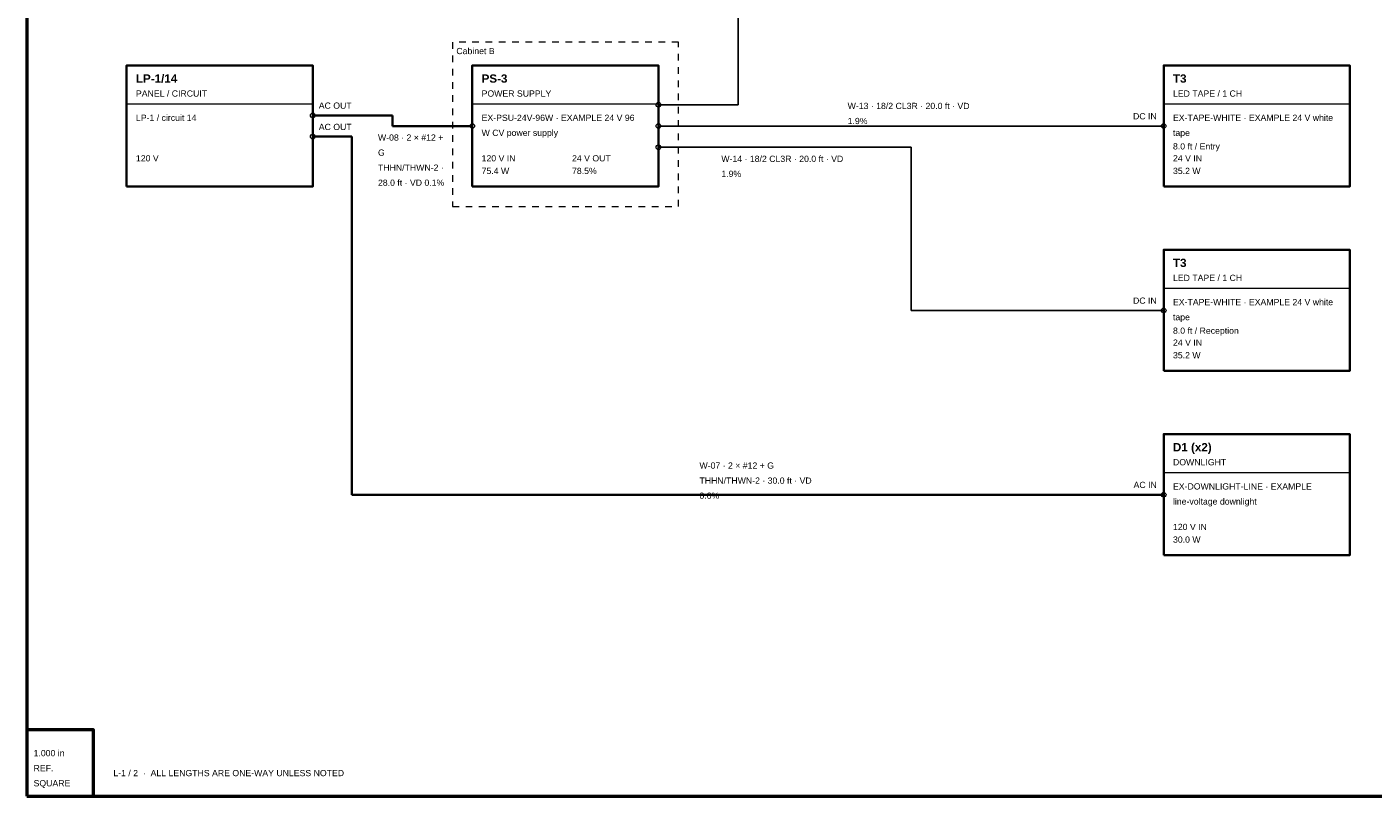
# Model space of a CAD drawing. Header units: inches. Extents: x 0.5 to 35.5, y 0.5 to 23.5.
# Tile 1 of 7: x 0.5 to 20.8, y 0.5 to 12.1. Entities that reach past the tile are written whole.
import ezdxf

# ---------------------------------------------------------------- set-up
doc = ezdxf.new("R2010")
doc.units = ezdxf.units.IN
doc.header["$MEASUREMENT"] = 0
doc.linetypes.add('DASHED2', pattern=[0.09375, 0.0625, -0.03125])
for name, color, linetype, lineweight in [('E-ANNO-ENCL', 8, 'DASHED2', 18), ('E-ANNO-TAGS', 7, 'Continuous', 18), ('E-ANNO-TEXT', 7, 'Continuous', 18), ('E-ANNO-TTLB', 7, 'Continuous', 50), ('E-LITE-FIXT', 7, 'Continuous', 35), ('E-LITE-WIRE-CL2', 94, 'Continuous', 25), ('E-POWR-EQPM', 7, 'Continuous', 35), ('E-POWR-WIRE-LV', 30, 'Continuous', 35)]:
    doc.layers.add(name, color=color, linetype=linetype, lineweight=lineweight)
doc.styles.add('BOLD', font='arialbd.ttf')
doc.styles.add('MAIN', font='arial.ttf')

# ---------------------------------------------------------------- blocks, each defined once
blk = doc.blocks.new('panel')
at = {"layer": 'E-POWR-EQPM', "lineweight": 18}
blk.add_line((0, 1.245), (2.8, 1.245), dxfattribs=at)
at = {"layer": 'E-POWR-EQPM', "lineweight": 35}
blk.add_lwpolyline([(0, 0), (2.8, 0), (2.8, 1.825), (0, 1.825)], close=True, dxfattribs=at)
at = {"layer": 'E-ANNO-TAGS'}
for tag, p, height, style in [('TAG', (0.14, 1.565), 0.125, 'BOLD'), ('DMX_ADDR', (0.14, 0.56), 0.0938, 'MAIN'), ('VIN', (0.14, 0.38), 0.0938, 'MAIN'), ('VOUT', (1.5, 0.38), 0.0938, 'MAIN'), ('WATTS', (0.14, 0.19), 0.0938, 'MAIN'), ('LOAD_PCT', (1.5, 0.19), 0.0938, 'MAIN')]:
    blk.add_attdef(tag, p, '', height=height, dxfattribs=dict(at, style=style))
at = {"layer": 'E-ANNO-TAGS', "style": 'MAIN', "flags": 1}
for tag, p in [('MODEL', (0.14, 0.99)), ('LOCATION', (0.14, 0.56))]:
    blk.add_attdef(tag, p, '', height=0.0938, dxfattribs=at)
at = {"layer": 'E-POWR-EQPM', "style": 'MAIN'}
blk.add_text('PANEL / CIRCUIT', height=0.09375, dxfattribs=at).set_placement((0.14, 1.355))
blk = doc.blocks.new('psu')
at = {"layer": 'E-POWR-EQPM', "lineweight": 18}
blk.add_line((0, 1.245), (2.8, 1.245), dxfattribs=at)
at = {"layer": 'E-POWR-EQPM', "lineweight": 35}
blk.add_lwpolyline([(0, 0), (2.8, 0), (2.8, 1.825), (0, 1.825)], close=True, dxfattribs=at)
at = {"layer": 'E-ANNO-TAGS'}
for tag, p, height, style in [('TAG', (0.14, 1.565), 0.125, 'BOLD'), ('DMX_ADDR', (0.14, 0.56), 0.0938, 'MAIN'), ('VIN', (0.14, 0.38), 0.0938, 'MAIN'), ('VOUT', (1.5, 0.38), 0.0938, 'MAIN'), ('WATTS', (0.14, 0.19), 0.0938, 'MAIN'), ('LOAD_PCT', (1.5, 0.19), 0.0938, 'MAIN')]:
    blk.add_attdef(tag, p, '', height=height, dxfattribs=dict(at, style=style))
at = {"layer": 'E-ANNO-TAGS', "style": 'MAIN', "flags": 1}
for tag, p in [('MODEL', (0.14, 0.99)), ('LOCATION', (0.14, 0.56))]:
    blk.add_attdef(tag, p, '', height=0.0938, dxfattribs=at)
at = {"layer": 'E-POWR-EQPM', "style": 'MAIN'}
blk.add_text('POWER SUPPLY', height=0.09375, dxfattribs=at).set_placement((0.14, 1.355))
blk = doc.blocks.new('led-tape-1ch')
at = {"layer": 'E-LITE-FIXT', "lineweight": 18}
blk.add_line((0, 1.245), (2.8, 1.245), dxfattribs=at)
at = {"layer": 'E-LITE-FIXT', "lineweight": 35}
blk.add_lwpolyline([(0, 0), (2.8, 0), (2.8, 1.825), (0, 1.825)], close=True, dxfattribs=at)
at = {"layer": 'E-ANNO-TAGS'}
for tag, p, height, style in [('TAG', (0.14, 1.565), 0.125, 'BOLD'), ('DMX_ADDR', (0.14, 0.56), 0.0938, 'MAIN'), ('VIN', (0.14, 0.38), 0.0938, 'MAIN'), ('VOUT', (1.5, 0.38), 0.0938, 'MAIN'), ('WATTS', (0.14, 0.19), 0.0938, 'MAIN'), ('LOAD_PCT', (1.5, 0.19), 0.0938, 'MAIN')]:
    blk.add_attdef(tag, p, '', height=height, dxfattribs=dict(at, style=style))
at = {"layer": 'E-ANNO-TAGS', "style": 'MAIN', "flags": 1}
for tag, p in [('MODEL', (0.14, 0.99)), ('LOCATION', (0.14, 0.56))]:
    blk.add_attdef(tag, p, '', height=0.0938, dxfattribs=at)
at = {"layer": 'E-LITE-FIXT', "style": 'MAIN'}
blk.add_text('LED TAPE / 1 CH', height=0.09375, dxfattribs=at).set_placement((0.14, 1.355))
blk = doc.blocks.new('downlight')
at = {"layer": 'E-LITE-FIXT', "lineweight": 18}
blk.add_line((0, 1.245), (2.8, 1.245), dxfattribs=at)
at = {"layer": 'E-LITE-FIXT', "lineweight": 35}
blk.add_lwpolyline([(0, 0), (2.8, 0), (2.8, 1.825), (0, 1.825)], close=True, dxfattribs=at)
at = {"layer": 'E-ANNO-TAGS'}
for tag, p, height, style in [('TAG', (0.14, 1.565), 0.125, 'BOLD'), ('DMX_ADDR', (0.14, 0.56), 0.0938, 'MAIN'), ('VIN', (0.14, 0.38), 0.0938, 'MAIN'), ('VOUT', (1.5, 0.38), 0.0938, 'MAIN'), ('WATTS', (0.14, 0.19), 0.0938, 'MAIN'), ('LOAD_PCT', (1.5, 0.19), 0.0938, 'MAIN')]:
    blk.add_attdef(tag, p, '', height=height, dxfattribs=dict(at, style=style))
at = {"layer": 'E-ANNO-TAGS', "style": 'MAIN', "flags": 1}
for tag, p in [('MODEL', (0.14, 0.99)), ('LOCATION', (0.14, 0.56))]:
    blk.add_attdef(tag, p, '', height=0.0938, dxfattribs=at)
at = {"layer": 'E-LITE-FIXT', "style": 'MAIN'}
blk.add_text('DOWNLIGHT', height=0.0938, dxfattribs=at).set_placement((0.14, 1.355))

msp = doc.modelspace()

# ---------------------------------------------------------------- linework, layer by layer
at = {"layer": 'E-ANNO-ENCL'}
msp.add_lwpolyline([(6.9, 9.375), (10.3, 9.375), (10.3, 11.85), (6.9, 11.85)], close=True, dxfattribs=at)
at = {"layer": 'E-ANNO-TTLB'}
for points in [[(0.5, 0.5), (35.5, 0.5), (35.5, 23.5), (0.5, 23.5)], [(0.5, 0.5), (1.5, 0.5), (1.5, 1.5), (0.5, 1.5)]]:
    msp.add_lwpolyline(points, close=True, dxfattribs=at)
at = {"layer": 'E-LITE-WIRE-CL2'}
for points in [[(11.2, 10.908), (11.2, 21.837)], [(10, 10.908), (11.2, 10.908)], [(10, 10.588), (17.6, 10.588)], [(10, 10.268), (13.8, 10.268)], [(13.8, 10.268), (13.8, 7.812)], [(13.8, 7.812), (17.6, 7.812)]]:
    msp.add_lwpolyline(points, dxfattribs=at)
at = {"layer": 'E-LITE-WIRE-CL2', "linetype": 'Continuous', "lineweight": 18}
for centre in [(10, 10.908), (10, 10.588), (17.6, 10.588), (10, 10.268), (17.6, 7.812)]:
    msp.add_circle(centre, 0.035, dxfattribs=at)
at = {"layer": 'E-POWR-WIRE-LV'}
for points in [[(4.8, 10.748), (6, 10.748)], [(6, 10.748), (6, 10.588)], [(6, 10.588), (7.2, 10.588)], [(4.8, 10.428), (5.39, 10.428)], [(5.39, 10.428), (5.39, 5.037)], [(5.39, 5.037), (17.6, 5.037)]]:
    msp.add_lwpolyline(points, dxfattribs=at)
at = {"layer": 'E-POWR-WIRE-LV', "linetype": 'Continuous', "lineweight": 18}
for centre in [(4.8, 10.748), (7.2, 10.588), (4.8, 10.428), (17.6, 5.037)]:
    msp.add_circle(centre, 0.035, dxfattribs=at)

# ---------------------------------------------------------------- block references
at = {"layer": 'E-LITE-FIXT'}
for name, p, values in [('led-tape-1ch', (17.6, 9.675), {'TAG': 'T3', 'VIN': '24 V IN', 'WATTS': '35.2 W'}), ('led-tape-1ch', (17.6, 6.9), {'TAG': 'T3', 'VIN': '24 V IN', 'WATTS': '35.2 W'}), ('downlight', (17.6, 4.125), {'TAG': 'D1 (x2)', 'VIN': '120 V IN', 'WATTS': '30.0 W'})]:
    msp.add_blockref(name, p, dxfattribs=at).add_auto_attribs(values)
at = {"layer": 'E-POWR-EQPM'}
for name, p, values in [('panel', (2, 9.675), {'TAG': 'LP-1/14', 'VIN': '120 V'}), ('psu', (7.2, 9.675), {'TAG': 'PS-3', 'VIN': '120 V IN', 'VOUT': '24 V OUT', 'WATTS': '75.4 W', 'LOAD_PCT': '78.5%'})]:
    msp.add_blockref(name, p, dxfattribs=at).add_auto_attribs(values)

# ---------------------------------------------------------------- texts
at = {"layer": 'E-ANNO-ENCL', "style": 'MAIN'}
msp.add_text('Cabinet B', height=0.0938, dxfattribs=at).set_placement((6.96, 11.67))
at = {"layer": 'E-ANNO-TAGS', "style": 'MAIN'}
for s, p in [('AC OUT', (4.89, 10.848)), ('DC IN', (17.139, 10.688)), ('AC OUT', (4.89, 10.527)), ('DC IN', (17.139, 7.912)), ('AC IN', (17.147, 5.138))]:
    msp.add_text(s, height=0.0938, dxfattribs=at).set_placement(p)
at = {"layer": 'E-ANNO-TEXT', "style": 'MAIN'}
msp.add_text('L-1 / 2  ·  ALL LENGTHS ARE ONE-WAY UNLESS NOTED', height=0.09375, dxfattribs=at).set_placement((1.8, 0.8))
at = {"layer": 'E-ANNO-TEXT', "attachment_point": 1, "line_spacing_factor": 1.45, "style": 'MAIN'}
for s, insert, char_height, width in [('W-13 · 18/2 CL3R · 20.0 ft · VD\\P1.9%', (12.846, 10.937), 0.09375, 1.9384), ('LP-1 / circuit 14', (2.14, 10.759), 0.09375, 0.97668), ('EX-PSU-24V-96W · EXAMPLE 24 V 96\\PW CV power supply', (7.34, 10.759), 0.09375, 2.42319), ('EX-TAPE-WHITE · EXAMPLE 24 V white\\Ptape', (17.74, 10.759), 0.09375, 2.53643), ('W-08 · 2 × #12 +\\PG\\PTHHN/THWN-2 ·\\P28.0 ft · VD 0.1%', (5.781, 10.461), 0.09375, 1.06764), ('W-14 · 18/2 CL3R · 20.0 ft · VD\\P1.9%', (10.946, 10.141), 0.09375, 1.9384), ('EX-TAPE-WHITE · EXAMPLE 24 V white\\Ptape', (17.74, 7.984), 0.09375, 2.53643), ('W-07 · 2 × #12 + G\\PTHHN/THWN-2 · 30.0 ft · VD\\P0.0%', (10.617, 5.523), 0.09375, 1.78643), ('EX-DOWNLIGHT-LINE · EXAMPLE\\Pline-voltage downlight', (17.74, 5.209), 0.09375, 2.20302), ('1.000 in\\PREF.\\PSQUARE', (0.6, 1.194), 0.0938, 0.60547)]:
    msp.add_mtext(s, dxfattribs=dict(at, insert=insert, char_height=char_height, width=width))
at = {"layer": 'E-LITE-FIXT', "style": 'MAIN'}
for s, p in [('8.0 ft / Entry', (17.74, 10.235)), ('8.0 ft / Reception', (17.74, 7.46))]:
    msp.add_text(s, height=0.09375, dxfattribs=at).set_placement(p)

doc.saveas('drawing.dxf')
